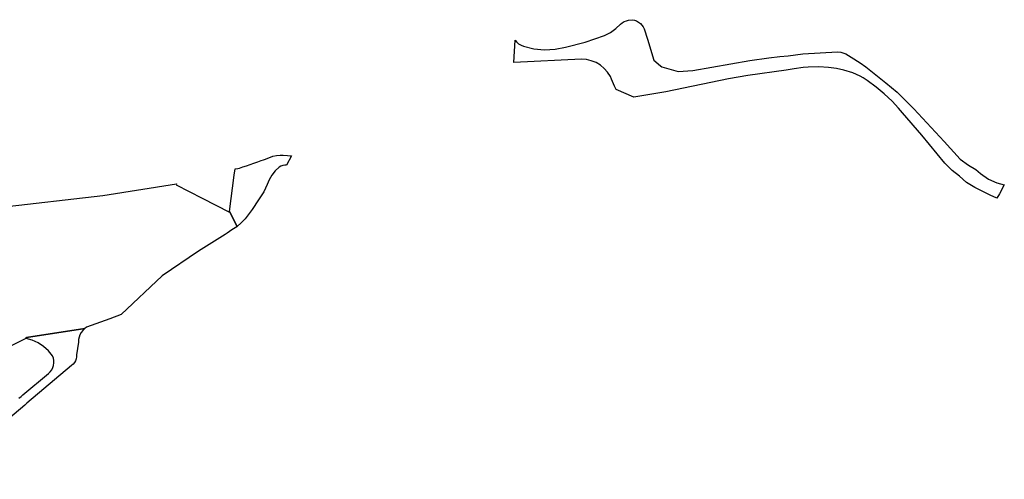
# Model space of a CAD drawing. Header units: millimetres. Extents: x 132691 to 133749, y 516184 to 516906.
# Tile 15 of 15: x 133396 to 133749, y 516724 to 516890. Entities that reach past the tile are written whole.
import ezdxf

# ---------------------------------------------------------------- set-up
doc = ezdxf.new("R2010")
doc.units = ezdxf.units.MM
doc.layers.add('TI23311_MV_hoeveelheden_bestek_0103', color=1, linetype='Continuous')

msp = doc.modelspace()

# ---------------------------------------------------------------- linework, layer by layer
at = {"layer": 'TI23311_MV_hoeveelheden_bestek_0103', "color": 9, "linetype": 'Continuous', "true_color": 0xd19cc7, "flags": 128}
for points in [[(133573.16, 516874.21), (133573.61, 516882.17), (133574.09, 516881.59), (133574.85, 516880.91), (133575.7, 516880.37), (133576.63, 516879.97), (133580.34, 516879.06), (133584.13, 516878.7), (133587.94, 516878.89), (133591.69, 516879.61), (133598.77, 516881.49), (133605.71, 516883.82), (133607.78, 516884.94), (133609.69, 516886.31), (133611.41, 516887.91), (133612.06, 516888.42), (133612.77, 516888.84), (133613.54, 516889.14), (133614.35, 516889.32), (133615.62, 516889.52), (133616.43, 516889.36), (133617.19, 516889.08), (133617.91, 516888.69), (133618.56, 516888.19), (133619.12, 516887.59), (133619.59, 516886.92), (133619.95, 516886.19), (133621.07, 516882.52), (133623.38, 516874.93), (133625.74, 516873.01), (133626.25, 516872.6), (133632.11, 516870.93), (133637.44, 516871.29), (133657.88, 516874.86), (133664.7, 516875.81), (133668.65, 516876.26), (133671.57, 516876.59), (133676.94, 516877.21), (133689.35, 516878.01), (133690.51, 516877.92), (133692.3, 516877.28), (133694.28, 516876.08), (133697.49, 516873.98), (133699.51, 516872.55), (133706.71, 516866.83), (133710.71, 516863.45), (133712.43, 516861.83), (133716.73, 516857.49), (133727.63, 516845.8), (133733.4, 516839.46), (133736.36, 516837.34), (133738.95, 516835.7), (133740.69, 516834.24), (133743.58, 516832.27), (133746.5, 516830.99), (133749.22, 516830.24), (133747.52, 516827.01), (133746.55, 516825.48), (133744.14, 516826.47), (133738.61, 516829.26), (133735.68, 516831.06), (133733.09, 516833.35), (133730.49, 516835.37), (133727.92, 516838), (133719.66, 516848.01), (133712.62, 516856.05), (133711.25, 516857.73), (133708.91, 516860.24), (133706.07, 516862.93), (133703.16, 516865.33), (133700.02, 516867.72), (133698.57, 516868.68), (133697.47, 516869.28), (133694.82, 516870.43), (133691.64, 516871.42), (133688.97, 516871.97), (133686.08, 516872.4), (133682.66, 516872.63), (133678.85, 516872.47), (133677.03, 516872.3), (133673.72, 516871.83), (133670.91, 516871.43), (133657.11, 516869.47), (133650.25, 516868.26), (133627.64, 516863.57), (133616.26, 516861.66), (133609.81, 516864.43), (133609.31, 516865.6), (133608.23, 516868.12), (133607.78, 516869.14), (133606.8, 516870.67), (133605.59, 516872.02), (133604.19, 516873.18), (133602.63, 516874.11), (133600.95, 516874.79), (133599.18, 516875.21), (133597.37, 516875.35), (133573.16, 516874.21)], [(133473.76, 516815.24), (133471.05, 516820.63), (133472.75, 516833.74), (133473.05, 516836.02), (133474.08, 516836.03), (133474.69, 516836.25), (133475.8, 516836.65), (133477.12, 516837.1), (133478.51, 516837.57), (133479.73, 516837.97), (133481.18, 516838.49), (133482.45, 516838.94), (133483.23, 516839.17), (133483.92, 516839.42), (133484.78, 516839.83), (133485.73, 516840.17), (133486.6, 516840.46), (133487.9, 516840.76), (133489.27, 516840.93), (133490.27, 516840.89), (133491.84, 516840.75), (133492.79, 516840.65), (133493.35, 516840.65), (133491.55, 516837.3), (133490.85, 516837.27), (133490.16, 516837.12), (133489.5, 516836.88), (133488.89, 516836.53), (133487.47, 516835.23), (133486.25, 516833.73), (133485.26, 516832.07), (133484.52, 516830.29), (133483.35, 516827.75), (133481.47, 516824.82), (133479.16, 516821.35), (133476.69, 516818.04), (133475.24, 516816.54), (133473.76, 516815.24)], [(133471.05, 516820.63), (133473.76, 516815.24), (133473.66, 516815.14), (133471.85, 516814.01), (133470.18, 516812.82), (133469.45, 516812.43), (133459.89, 516806.42), (133446.86, 516797.6), (133432.1, 516783.61), (133428.07, 516782.07), (133419.73, 516779.06), (133419.13, 516778.64), (133398.18, 516775.42), (133397.92, 516775), (133391.49, 516771.78), (133387.93, 516822.09), (133425.55, 516826.36), (133452.01, 516830.53), (133451.92, 516830.25), (133461.25, 516825.45), (133471.02, 516820.42), (133471.05, 516820.63)]]:
    msp.add_lwpolyline(points, close=True, dxfattribs=at)
msp.add_lwpolyline([(133395.43, 516753.61), (133396.19, 516754.26), (133396.79, 516754.77), (133406.03, 516762.52), (133406.67, 516763.11), (133407.2, 516763.8), (133407.61, 516764.57), (133407.88, 516765.4), (133408.01, 516766.26), (133407.99, 516767.13), (133407.83, 516767.99), (133407.52, 516768.8), (133406.04, 516770.6), (133404.3, 516772.15), (133402.36, 516773.43), (133400.24, 516774.4), (133398.01, 516775.04), (133397.92, 516775), (133398.18, 516775.42), (133419.13, 516778.64), (133418.99, 516778.54), (133418.34, 516777.92), (133417.79, 516777.2), (133417.35, 516776.4), (133417.04, 516775.55), (133416.87, 516774.66), (133416.83, 516773.76), (133416.14, 516769.21), (133416.1, 516768.47), (133415.96, 516767.74), (133415.71, 516767.04), (133415.35, 516766.39), (133414.9, 516765.8), (133414.36, 516765.29), (133398.31, 516751.78), (133397.56, 516751.1), (133365.98, 516724.48)], dxfattribs=at)

doc.saveas('drawing.dxf')
